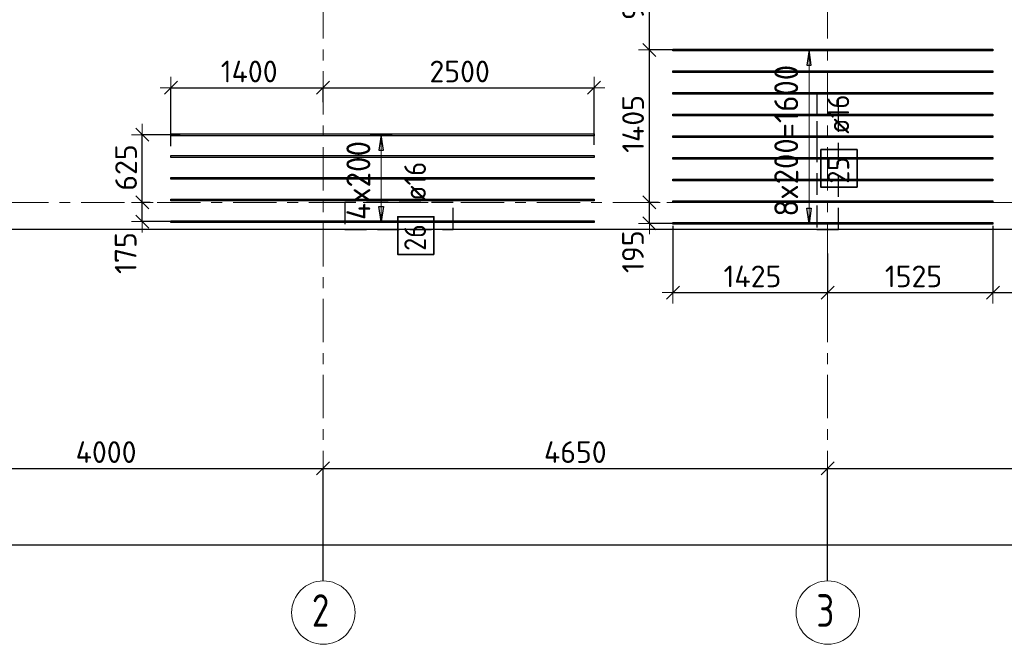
# Model space of a CAD drawing. Header units: metres. Extents: x -38 to 97, y -15 to 21.
# Tile 4 of 82: x 1.7 to 10.78, y -4.07 to 1.68. Entities that reach past the tile are written whole.
import ezdxf

# ---------------------------------------------------------------- set-up
doc = ezdxf.new("R2010")
doc.units = ezdxf.units.M
doc.header["$PDMODE"] = 65
for name, pattern in [('______11', [0.5, 0.4, -0.05, 0, -0.05]), ('______2', [0.27, 0.2, -0.07]), ('______5', [1.1, 0.8, -0.1, 0.1, -0.1])]:
    doc.linetypes.add(name, pattern=pattern)
for name, color, linetype, lineweight in [('XR$2$Осевая линия (1)', 7, '______5', 13), ('XR$2$Размерная линия (1)', 7, 'Continuous', 13), ('XR$3$Перекрытие (1)', 7, 'Continuous', 35), ('XR$3$Размерная линия (1)', 7, 'Continuous', 13)]:
    doc.layers.add(name, color=color, linetype=linetype, lineweight=lineweight)
doc.layers.add('XR$3$Арм.стержн.Доп. Арм верхн.зоны Х', color=7, linetype='Continuous', lineweight=35, true_color=0x8c8cff)
doc.layers.add('XR$5$Стена_ бетон несущ.', color=7, linetype='Continuous', lineweight=70, true_color=0xb4b496)
doc.styles.add('ISOCPEUR', font='txt')
doc.dimstyles.new('DIMSTYLE_3', dxfattribs={"dimtxt": 0.2, "dimasz": 0.2, "dimexe": 0, "dimexo": 0, "dimgap": 0.1, "dimtad": 2, "dimdec": 0, "dimlfac": 1000, "dimrnd": 5, "dimzin": 12, "dimdsep": 46, "dimtxsty": 'ISOCPEUR', "dimblk1": 'ALL_ML_STRICH', "dimblk2": 'ALL_ML_STRICH', "dimsah": 1, "dimcen": 0, "dimclrd": 7, "dimclre": 256, "dimclrt": 7, "dimadec": 0, "dimazin": 0, "dimtfac": 1, "dimtdec": 0, "dimtix": 1, "dimtmove": 2, "dimatfit": 3, "dimfxl": 0, "dimtzin": 0, "dimlwd": 0, "dimlwe": -3, "dimarcsym": 0})
doc.dimstyles.new('DIMSTYLE_6', dxfattribs={"dimtxt": 0.2, "dimasz": 0.2, "dimexe": 0, "dimexo": 0, "dimgap": 0.1, "dimtad": 2, "dimdec": 0, "dimlfac": 1000, "dimrnd": 5, "dimzin": 12, "dimdsep": 46, "dimtxsty": 'ISOCPEUR', "dimblk1": 'ALL_ML_STRICH', "dimblk2": 'ALL_ML_STRICH', "dimsah": 1, "dimcen": 0, "dimclrd": 7, "dimclre": 256, "dimclrt": 7, "dimadec": 0, "dimazin": 0, "dimtfac": 1, "dimtdec": 0, "dimtix": 1, "dimtmove": 2, "dimatfit": 3, "dimfxl": 0, "dimtvp": 1.2, "dimtzin": 0, "dimlwd": 0, "dimlwe": -3, "dimarcsym": 0})

# ---------------------------------------------------------------- blocks, each defined once
blk = doc.blocks.new('ALL_ML_STRICH')
at = {"color": 0, "linetype": 'ByBlock', "lineweight": -2}
for p, q in [((0, -0.5), (0, 0.5)), ((-1, 0), (0.5, 0)), ((-0.3, -0.3), (0.3, 0.3))]:
    blk.add_line(p, q, dxfattribs=at)
blk = doc.blocks.new('*D12')
at = {"layer": 'DEFPOINTS', "color": 7, "linetype": 'Continuous', "lineweight": 13, "transparency": 33554687}
for p in [(0.5, -3.1033), (0.5, -3.1563), (61.6, -3.1401)]:
    blk.add_point(p, dxfattribs=at)
at = {"layer": 'XR$2$Размерная линия (1)', "color": 9, "linetype": 'Continuous', "lineweight": -2, "true_color": 0xc7c7c7, "transparency": 33554687}
for p, q in [((0.5, -3.1233), (0.5, -3.1563)), ((61.6, -3.1563), (61.6, -3.1563))]:
    blk.add_line(p, q, dxfattribs=at)
at = {"layer": 'XR$2$Размерная линия (1)', "color": 7, "linetype": 'Continuous', "lineweight": -2, "transparency": 33554687}
blk.add_line((0.5, -3.1563), (61.6, -3.1563), dxfattribs=at)
at = {"layer": 'XR$2$Размерная линия (1)', "color": 7, "linetype": 'Continuous', "lineweight": 13, "transparency": 33554687, "xscale": 0.2, "yscale": 0.2, "zscale": 0.2, "rotation": 180}
blk.add_blockref('ALL_ML_STRICH', (0.5, -3.1563), dxfattribs=at)
at = {"layer": 'XR$2$Размерная линия (1)', "color": 7, "linetype": 'Continuous', "lineweight": 13, "transparency": 33554687, "xscale": 0.2, "yscale": 0.2, "zscale": 0.2}
blk.add_blockref('ALL_ML_STRICH', (61.6, -3.1563), dxfattribs=at)
at = {"layer": 'XR$2$Размерная линия (1)', "color": 7, "linetype": 'Continuous', "lineweight": 13, "transparency": 33554687, "insert": (31.1, -3.0063), "char_height": 0.2, "width": 1, "attachment_point": 5, "style": 'ISOCPEUR'}
blk.add_mtext('\\A1;{61100}', dxfattribs=at)
blk = doc.blocks.new('*D13')
at = {"layer": 'DEFPOINTS', "color": 7, "linetype": 'Continuous', "lineweight": 13, "transparency": 33554687}
for p in [(0.5, -2.452), (4.5, -3.5132), (0.5, -3.6215)]:
    blk.add_point(p, dxfattribs=at)
at = {"layer": 'XR$2$Размерная линия (1)', "color": 9, "linetype": 'Continuous', "lineweight": -2, "true_color": 0xc7c7c7, "transparency": 33554687}
for p, q in [((0.5, -3.6015), (0.5, -2.452)), ((4.5, -3.4932), (4.5, -2.452))]:
    blk.add_line(p, q, dxfattribs=at)
at = {"layer": 'XR$2$Размерная линия (1)', "color": 7, "linetype": 'Continuous', "lineweight": -2, "transparency": 33554687}
blk.add_line((0.5, -2.452), (4.5, -2.452), dxfattribs=at)
at = {"layer": 'XR$2$Размерная линия (1)', "color": 7, "linetype": 'Continuous', "lineweight": 13, "transparency": 33554687, "xscale": 0.2, "yscale": 0.2, "zscale": 0.2, "rotation": 180}
blk.add_blockref('ALL_ML_STRICH', (0.5, -2.452), dxfattribs=at)
at = {"layer": 'XR$2$Размерная линия (1)', "color": 7, "linetype": 'Continuous', "lineweight": 13, "transparency": 33554687, "xscale": 0.2, "yscale": 0.2, "zscale": 0.2}
blk.add_blockref('ALL_ML_STRICH', (4.5, -2.452), dxfattribs=at)
at = {"layer": 'XR$2$Размерная линия (1)', "color": 7, "linetype": 'Continuous', "lineweight": 13, "transparency": 33554687, "insert": (2.5, -2.302), "char_height": 0.2, "width": 0.8, "attachment_point": 5, "style": 'ISOCPEUR'}
blk.add_mtext('\\A1;{4000}', dxfattribs=at)
blk = doc.blocks.new('*D14')
at = {"layer": 'DEFPOINTS', "color": 7, "linetype": 'Continuous', "lineweight": 13, "transparency": 33554687}
for p in [(4.5, -2.452), (4.5, -3.5132), (9.15, -3.5132)]:
    blk.add_point(p, dxfattribs=at)
at = {"layer": 'XR$2$Размерная линия (1)', "color": 9, "linetype": 'Continuous', "lineweight": -2, "true_color": 0xc7c7c7, "transparency": 33554687}
for p, q in [((4.5, -3.4932), (4.5, -2.452)), ((9.15, -3.4932), (9.15, -2.452))]:
    blk.add_line(p, q, dxfattribs=at)
at = {"layer": 'XR$2$Размерная линия (1)', "color": 7, "linetype": 'Continuous', "lineweight": -2, "transparency": 33554687}
blk.add_line((4.5, -2.452), (9.15, -2.452), dxfattribs=at)
at = {"layer": 'XR$2$Размерная линия (1)', "color": 7, "linetype": 'Continuous', "lineweight": 13, "transparency": 33554687, "xscale": 0.2, "yscale": 0.2, "zscale": 0.2, "rotation": 180}
blk.add_blockref('ALL_ML_STRICH', (4.5, -2.452), dxfattribs=at)
at = {"layer": 'XR$2$Размерная линия (1)', "color": 7, "linetype": 'Continuous', "lineweight": 13, "transparency": 33554687, "xscale": 0.2, "yscale": 0.2, "zscale": 0.2}
blk.add_blockref('ALL_ML_STRICH', (9.15, -2.452), dxfattribs=at)
at = {"layer": 'XR$2$Размерная линия (1)', "color": 7, "linetype": 'Continuous', "lineweight": 13, "transparency": 33554687, "insert": (6.825, -2.302), "char_height": 0.2, "width": 0.8, "attachment_point": 5, "style": 'ISOCPEUR'}
blk.add_mtext('\\A1;{4650}', dxfattribs=at)
blk = doc.blocks.new('*D15')
at = {"layer": 'DEFPOINTS', "color": 7, "linetype": 'Continuous', "lineweight": 13, "transparency": 33554687}
for p in [(9.15, -2.452), (9.15, -3.5132), (13.75, -3.5132)]:
    blk.add_point(p, dxfattribs=at)
at = {"layer": 'XR$2$Размерная линия (1)', "color": 9, "linetype": 'Continuous', "lineweight": -2, "true_color": 0xc7c7c7, "transparency": 33554687}
for p, q in [((9.15, -3.4932), (9.15, -2.452)), ((13.75, -3.4932), (13.75, -2.452))]:
    blk.add_line(p, q, dxfattribs=at)
at = {"layer": 'XR$2$Размерная линия (1)', "color": 7, "linetype": 'Continuous', "lineweight": -2, "transparency": 33554687}
blk.add_line((9.15, -2.452), (13.75, -2.452), dxfattribs=at)
at = {"layer": 'XR$2$Размерная линия (1)', "color": 7, "linetype": 'Continuous', "lineweight": 13, "transparency": 33554687, "xscale": 0.2, "yscale": 0.2, "zscale": 0.2, "rotation": 180}
blk.add_blockref('ALL_ML_STRICH', (9.15, -2.452), dxfattribs=at)
at = {"layer": 'XR$2$Размерная линия (1)', "color": 7, "linetype": 'Continuous', "lineweight": 13, "transparency": 33554687, "xscale": 0.2, "yscale": 0.2, "zscale": 0.2}
blk.add_blockref('ALL_ML_STRICH', (13.75, -2.452), dxfattribs=at)
at = {"layer": 'XR$2$Размерная линия (1)', "color": 7, "linetype": 'Continuous', "lineweight": 13, "transparency": 33554687, "insert": (11.45, -2.302), "char_height": 0.2, "width": 0.8, "attachment_point": 5, "style": 'ISOCPEUR'}
blk.add_mtext('\\A1;{4600}', dxfattribs=at)
blk = doc.blocks.new('*D78')
at = {"layer": 'DEFPOINTS', "color": 7, "linetype": 'Continuous', "lineweight": 13, "transparency": 33554687}
for p in [(3.098, 1.0571), (4.5, 0.905), (3.098, 0.4995)]:
    blk.add_point(p, dxfattribs=at)
at = {"layer": 'XR$3$Размерная линия (1)', "color": 9, "linetype": 'Continuous', "lineweight": -2, "true_color": 0xc7c7c7, "transparency": 33554687}
for p, q in [((3.098, 0.5195), (3.098, 1.0571)), ((4.5, 0.925), (4.5, 1.0571))]:
    blk.add_line(p, q, dxfattribs=at)
at = {"layer": 'XR$3$Размерная линия (1)', "color": 7, "linetype": 'Continuous', "lineweight": -2, "transparency": 33554687}
blk.add_line((3.098, 1.0571), (4.5, 1.0571), dxfattribs=at)
at = {"layer": 'XR$3$Размерная линия (1)', "color": 7, "linetype": 'Continuous', "lineweight": 13, "transparency": 33554687, "xscale": 0.2, "yscale": 0.2, "zscale": 0.2, "rotation": 180}
blk.add_blockref('ALL_ML_STRICH', (3.098, 1.0571), dxfattribs=at)
at = {"layer": 'XR$3$Размерная линия (1)', "color": 7, "linetype": 'Continuous', "lineweight": 13, "transparency": 33554687, "xscale": 0.2, "yscale": 0.2, "zscale": 0.2}
blk.add_blockref('ALL_ML_STRICH', (4.5, 1.0571), dxfattribs=at)
at = {"layer": 'XR$3$Размерная линия (1)', "color": 7, "linetype": 'Continuous', "lineweight": 13, "transparency": 33554687, "insert": (3.819, 1.2071), "char_height": 0.2, "width": 0.8, "attachment_point": 5, "style": 'ISOCPEUR'}
blk.add_mtext('\\A1;{1400}', dxfattribs=at)
blk = doc.blocks.new('*D79')
at = {"layer": 'DEFPOINTS', "color": 7, "linetype": 'Continuous', "lineweight": 13, "transparency": 33554687}
for p in [(4.5, 1.0571), (4.5, 0.905), (6.998, 0.5097)]:
    blk.add_point(p, dxfattribs=at)
at = {"layer": 'XR$3$Размерная линия (1)', "color": 9, "linetype": 'Continuous', "lineweight": -2, "true_color": 0xc7c7c7, "transparency": 33554687}
for p, q in [((4.5, 0.925), (4.5, 1.0571)), ((6.998, 0.5297), (6.998, 1.0571))]:
    blk.add_line(p, q, dxfattribs=at)
at = {"layer": 'XR$3$Размерная линия (1)', "color": 7, "linetype": 'Continuous', "lineweight": -2, "transparency": 33554687}
blk.add_line((4.5, 1.0571), (6.998, 1.0571), dxfattribs=at)
at = {"layer": 'XR$3$Размерная линия (1)', "color": 7, "linetype": 'Continuous', "lineweight": 13, "transparency": 33554687, "xscale": 0.2, "yscale": 0.2, "zscale": 0.2, "rotation": 180}
blk.add_blockref('ALL_ML_STRICH', (4.5, 1.0571), dxfattribs=at)
at = {"layer": 'XR$3$Размерная линия (1)', "color": 7, "linetype": 'Continuous', "lineweight": 13, "transparency": 33554687, "xscale": 0.2, "yscale": 0.2, "zscale": 0.2}
blk.add_blockref('ALL_ML_STRICH', (6.998, 1.0571), dxfattribs=at)
at = {"layer": 'XR$3$Размерная линия (1)', "color": 7, "linetype": 'Continuous', "lineweight": 13, "transparency": 33554687, "insert": (5.759, 1.2071), "char_height": 0.2, "width": 0.8, "attachment_point": 5, "style": 'ISOCPEUR'}
blk.add_mtext('\\A1;{2500}', dxfattribs=at)
blk = doc.blocks.new('*D87')
at = {"layer": 'DEFPOINTS', "color": 7, "linetype": 'Continuous', "lineweight": 13, "transparency": 33554687}
for p in [(2.9275, 0), (2.8341, -0.1768), (3.1611, -0.1768)]:
    blk.add_point(p, dxfattribs=at)
at = {"layer": 'XR$3$Размерная линия (1)', "color": 9, "linetype": 'Continuous', "lineweight": -2, "true_color": 0xc7c7c7, "transparency": 33554687}
for p, q in [((2.9075, 0), (2.8341, 0)), ((3.1411, -0.1768), (2.8341, -0.1768))]:
    blk.add_line(p, q, dxfattribs=at)
at = {"layer": 'XR$3$Размерная линия (1)', "color": 7, "linetype": 'Continuous', "lineweight": -2, "transparency": 33554687}
blk.add_line((2.8341, -0.1768), (2.8341, 0), dxfattribs=at)
at = {"layer": 'XR$3$Размерная линия (1)', "color": 7, "linetype": 'Continuous', "lineweight": 13, "transparency": 33554687, "xscale": 0.2, "yscale": 0.2, "zscale": 0.2}
for p, rotation in [((2.8341, 0), 90), ((2.8341, -0.1768), 270)]:
    blk.add_blockref('ALL_ML_STRICH', p, dxfattribs=dict(at, rotation=rotation))
at = {"layer": 'XR$3$Размерная линия (1)', "color": 7, "linetype": 'Continuous', "lineweight": 13, "transparency": 33554687, "insert": (2.6805, -0.4671), "char_height": 0.2, "width": 0.6, "attachment_point": 5, "rotation": 90, "style": 'ISOCPEUR'}
blk.add_mtext('\\A1;{175}', dxfattribs=at)
blk = doc.blocks.new('*D88')
at = {"layer": 'DEFPOINTS', "color": 7, "linetype": 'Continuous', "lineweight": 13, "transparency": 33554687}
for p in [(3.2026, 0.6232), (2.8341, 0), (2.9275, 0)]:
    blk.add_point(p, dxfattribs=at)
at = {"layer": 'XR$3$Размерная линия (1)', "color": 9, "linetype": 'Continuous', "lineweight": -2, "true_color": 0xc7c7c7, "transparency": 33554687}
for p, q in [((3.1826, 0.6232), (2.8341, 0.6232)), ((2.9075, 0), (2.8341, 0))]:
    blk.add_line(p, q, dxfattribs=at)
at = {"layer": 'XR$3$Размерная линия (1)', "color": 7, "linetype": 'Continuous', "lineweight": -2, "transparency": 33554687}
blk.add_line((2.8341, 0), (2.8341, 0.6232), dxfattribs=at)
at = {"layer": 'XR$3$Размерная линия (1)', "color": 7, "linetype": 'Continuous', "lineweight": 13, "transparency": 33554687, "xscale": 0.2, "yscale": 0.2, "zscale": 0.2}
for p, rotation in [((2.8341, 0.6232), 90), ((2.8341, 0), 270)]:
    blk.add_blockref('ALL_ML_STRICH', p, dxfattribs=dict(at, rotation=rotation))
at = {"layer": 'XR$3$Размерная линия (1)', "color": 7, "linetype": 'Continuous', "lineweight": 13, "transparency": 33554687, "insert": (2.6841, 0.3216), "char_height": 0.2, "width": 0.6, "attachment_point": 5, "rotation": 90, "style": 'ISOCPEUR'}
blk.add_mtext('\\A1;{625}', dxfattribs=at)
blk = doc.blocks.new('*D89')
at = {"layer": 'DEFPOINTS', "color": 7, "linetype": 'Continuous', "lineweight": 13, "transparency": 33554687}
for p in [(7.6128, 0), (7.5076, -0.1936), (7.8432, -0.1936)]:
    blk.add_point(p, dxfattribs=at)
at = {"layer": 'XR$3$Размерная линия (1)', "color": 9, "linetype": 'Continuous', "lineweight": -2, "true_color": 0xc7c7c7, "transparency": 33554687}
for p, q in [((7.5928, 0), (7.5076, 0)), ((7.8232, -0.1936), (7.5076, -0.1936))]:
    blk.add_line(p, q, dxfattribs=at)
at = {"layer": 'XR$3$Размерная линия (1)', "color": 7, "linetype": 'Continuous', "lineweight": -2, "transparency": 33554687}
blk.add_line((7.5076, -0.1936), (7.5076, 0), dxfattribs=at)
at = {"layer": 'XR$3$Размерная линия (1)', "color": 7, "linetype": 'Continuous', "lineweight": 13, "transparency": 33554687, "xscale": 0.2, "yscale": 0.2, "zscale": 0.2}
for p, rotation in [((7.5076, 0), 90), ((7.5076, -0.1936), 270)]:
    blk.add_blockref('ALL_ML_STRICH', p, dxfattribs=dict(at, rotation=rotation))
at = {"layer": 'XR$3$Размерная линия (1)', "color": 7, "linetype": 'Continuous', "lineweight": 13, "transparency": 33554687, "insert": (7.3565, -0.4545), "char_height": 0.2, "width": 0.6, "attachment_point": 5, "rotation": 90, "style": 'ISOCPEUR'}
blk.add_mtext('\\A1;{195}', dxfattribs=at)
blk = doc.blocks.new('*D90')
at = {"layer": 'DEFPOINTS', "color": 7, "linetype": 'Continuous', "lineweight": 13, "transparency": 33554687}
for p in [(7.8804, 1.4064), (7.5076, 0), (7.6128, 0)]:
    blk.add_point(p, dxfattribs=at)
at = {"layer": 'XR$3$Размерная линия (1)', "color": 9, "linetype": 'Continuous', "lineweight": -2, "true_color": 0xc7c7c7, "transparency": 33554687}
for p, q in [((7.8604, 1.4064), (7.5076, 1.4064)), ((7.5928, 0), (7.5076, 0))]:
    blk.add_line(p, q, dxfattribs=at)
at = {"layer": 'XR$3$Размерная линия (1)', "color": 7, "linetype": 'Continuous', "lineweight": -2, "transparency": 33554687}
blk.add_line((7.5076, 0), (7.5076, 1.4064), dxfattribs=at)
at = {"layer": 'XR$3$Размерная линия (1)', "color": 7, "linetype": 'Continuous', "lineweight": 13, "transparency": 33554687, "xscale": 0.2, "yscale": 0.2, "zscale": 0.2}
for p, rotation in [((7.5076, 1.4064), 90), ((7.5076, 0), 270)]:
    blk.add_blockref('ALL_ML_STRICH', p, dxfattribs=dict(at, rotation=rotation))
at = {"layer": 'XR$3$Размерная линия (1)', "color": 7, "linetype": 'Continuous', "lineweight": 13, "transparency": 33554687, "insert": (7.3576, 0.7232), "char_height": 0.2, "width": 0.8, "attachment_point": 5, "rotation": 90, "style": 'ISOCPEUR'}
blk.add_mtext('\\A1;{1405}', dxfattribs=at)
blk = doc.blocks.new('*D91')
at = {"layer": 'DEFPOINTS', "color": 7, "linetype": 'Continuous', "lineweight": 13, "transparency": 33554687}
for p in [(8.1561, 2.3663), (7.5076, 1.4064), (7.8804, 1.4064)]:
    blk.add_point(p, dxfattribs=at)
at = {"layer": 'XR$3$Размерная линия (1)', "color": 9, "linetype": 'Continuous', "lineweight": -2, "true_color": 0xc7c7c7, "transparency": 33554687}
for p, q in [((8.1361, 2.3663), (7.5076, 2.3663)), ((7.8604, 1.4064), (7.5076, 1.4064))]:
    blk.add_line(p, q, dxfattribs=at)
at = {"layer": 'XR$3$Размерная линия (1)', "color": 7, "linetype": 'Continuous', "lineweight": -2, "transparency": 33554687}
blk.add_line((7.5076, 1.4064), (7.5076, 2.3663), dxfattribs=at)
at = {"layer": 'XR$3$Размерная линия (1)', "color": 7, "linetype": 'Continuous', "lineweight": 13, "transparency": 33554687, "xscale": 0.2, "yscale": 0.2, "zscale": 0.2}
for p, rotation in [((7.5076, 2.3663), 90), ((7.5076, 1.4064), 270)]:
    blk.add_blockref('ALL_ML_STRICH', p, dxfattribs=dict(at, rotation=rotation))
at = {"layer": 'XR$3$Размерная линия (1)', "color": 7, "linetype": 'Continuous', "lineweight": 13, "transparency": 33554687, "insert": (7.3576, 1.8963), "char_height": 0.2, "width": 0.6, "attachment_point": 5, "rotation": 90, "style": 'ISOCPEUR'}
blk.add_mtext('\\A1;{960}', dxfattribs=at)
blk = doc.blocks.new('*D100')
at = {"layer": 'DEFPOINTS', "color": 7, "linetype": 'Continuous', "lineweight": 13, "transparency": 33554687}
for p in [(7.7247, -0.1974), (9.15, -0.4509), (7.7247, -0.8318)]:
    blk.add_point(p, dxfattribs=at)
at = {"layer": 'XR$3$Размерная линия (1)', "color": 9, "linetype": 'Continuous', "lineweight": -2, "true_color": 0xc7c7c7, "transparency": 33554687}
for p, q in [((7.7247, -0.2174), (7.7247, -0.8318)), ((9.15, -0.4709), (9.15, -0.8318))]:
    blk.add_line(p, q, dxfattribs=at)
at = {"layer": 'XR$3$Размерная линия (1)', "color": 7, "linetype": 'Continuous', "lineweight": -2, "transparency": 33554687}
blk.add_line((7.7247, -0.8318), (9.15, -0.8318), dxfattribs=at)
at = {"layer": 'XR$3$Размерная линия (1)', "color": 7, "linetype": 'Continuous', "lineweight": 13, "transparency": 33554687, "xscale": 0.2, "yscale": 0.2, "zscale": 0.2, "rotation": 180}
blk.add_blockref('ALL_ML_STRICH', (7.7247, -0.8318), dxfattribs=at)
at = {"layer": 'XR$3$Размерная линия (1)', "color": 7, "linetype": 'Continuous', "lineweight": 13, "transparency": 33554687, "xscale": 0.2, "yscale": 0.2, "zscale": 0.2}
blk.add_blockref('ALL_ML_STRICH', (9.15, -0.8318), dxfattribs=at)
at = {"layer": 'XR$3$Размерная линия (1)', "color": 7, "linetype": 'Continuous', "lineweight": 13, "transparency": 33554687, "insert": (8.4574, -0.6818), "char_height": 0.2, "width": 0.8, "attachment_point": 5, "style": 'ISOCPEUR'}
blk.add_mtext('\\A1;{1425}', dxfattribs=at)
blk = doc.blocks.new('*D101')
at = {"layer": 'DEFPOINTS', "color": 7, "linetype": 'Continuous', "lineweight": 13, "transparency": 33554687}
for p in [(10.6747, -0.1974), (9.15, -0.4509), (9.15, -0.8318)]:
    blk.add_point(p, dxfattribs=at)
at = {"layer": 'XR$3$Размерная линия (1)', "color": 9, "linetype": 'Continuous', "lineweight": -2, "true_color": 0xc7c7c7, "transparency": 33554687}
for p, q in [((10.6747, -0.2174), (10.6747, -0.8318)), ((9.15, -0.4709), (9.15, -0.8318))]:
    blk.add_line(p, q, dxfattribs=at)
at = {"layer": 'XR$3$Размерная линия (1)', "color": 7, "linetype": 'Continuous', "lineweight": -2, "transparency": 33554687}
blk.add_line((9.15, -0.8318), (10.6747, -0.8318), dxfattribs=at)
at = {"layer": 'XR$3$Размерная линия (1)', "color": 7, "linetype": 'Continuous', "lineweight": 13, "transparency": 33554687, "xscale": 0.2, "yscale": 0.2, "zscale": 0.2, "rotation": 180}
blk.add_blockref('ALL_ML_STRICH', (9.15, -0.8318), dxfattribs=at)
at = {"layer": 'XR$3$Размерная линия (1)', "color": 7, "linetype": 'Continuous', "lineweight": 13, "transparency": 33554687, "xscale": 0.2, "yscale": 0.2, "zscale": 0.2}
blk.add_blockref('ALL_ML_STRICH', (10.6747, -0.8318), dxfattribs=at)
at = {"layer": 'XR$3$Размерная линия (1)', "color": 7, "linetype": 'Continuous', "lineweight": 13, "transparency": 33554687, "insert": (9.9424, -0.6818), "char_height": 0.2, "width": 0.8, "attachment_point": 5, "style": 'ISOCPEUR'}
blk.add_mtext('\\A1;{1525}', dxfattribs=at)
blk = doc.blocks.new('*D102')
at = {"layer": 'DEFPOINTS', "color": 7, "linetype": 'Continuous', "lineweight": 13, "transparency": 33554687}
for p in [(11.7623, -0.126), (10.6747, -0.1974), (10.6747, -0.8318)]:
    blk.add_point(p, dxfattribs=at)
at = {"layer": 'XR$3$Размерная линия (1)', "color": 9, "linetype": 'Continuous', "lineweight": -2, "true_color": 0xc7c7c7, "transparency": 33554687}
for p, q in [((11.7623, -0.146), (11.7623, -0.8318)), ((10.6747, -0.2174), (10.6747, -0.8318))]:
    blk.add_line(p, q, dxfattribs=at)
at = {"layer": 'XR$3$Размерная линия (1)', "color": 7, "linetype": 'Continuous', "lineweight": -2, "transparency": 33554687}
blk.add_line((10.6747, -0.8318), (11.7623, -0.8318), dxfattribs=at)
at = {"layer": 'XR$3$Размерная линия (1)', "color": 7, "linetype": 'Continuous', "lineweight": 13, "transparency": 33554687, "xscale": 0.2, "yscale": 0.2, "zscale": 0.2, "rotation": 180}
blk.add_blockref('ALL_ML_STRICH', (10.6747, -0.8318), dxfattribs=at)
at = {"layer": 'XR$3$Размерная линия (1)', "color": 7, "linetype": 'Continuous', "lineweight": 13, "transparency": 33554687, "xscale": 0.2, "yscale": 0.2, "zscale": 0.2}
blk.add_blockref('ALL_ML_STRICH', (11.7623, -0.8318), dxfattribs=at)
at = {"layer": 'XR$3$Размерная линия (1)', "color": 7, "linetype": 'Continuous', "lineweight": 13, "transparency": 33554687, "insert": (11.2485, -0.6818), "char_height": 0.2, "width": 0.8, "attachment_point": 5, "style": 'ISOCPEUR'}
blk.add_mtext('\\A1;{1090}', dxfattribs=at)

msp = doc.modelspace()

# ---------------------------------------------------------------- linework, layer by layer
at = {"layer": 'XR$2$Осевая линия (1)', "color": 253, "linetype": '______11', "lineweight": 13, "true_color": 0xa0a0a0, "transparency": 33554687}
for p, q in [((4.5, -3.39), (4.5, 19.78)), ((9.15, -3.39), (9.15, 19.78)), ((-2.63, 0), (62.6, 0))]:
    msp.add_line(p, q, dxfattribs=at)
at = {"layer": 'XR$2$Осевая линия (1)', "color": 7, "linetype": 'Continuous', "lineweight": 13, "transparency": 33554687}
for centre in [(4.5024, -3.7819), (9.1524, -3.7819)]:
    msp.add_circle(centre, 0.2924, dxfattribs=at)
at = {"layer": 'XR$3$Арм.стержн.Доп. Арм верхн.зоны Х', "color": 253, "linetype": 'Continuous', "lineweight": -3, "true_color": 0xa0a0a0, "transparency": 33554687}
for p, q in [((8.9793, 1.4064), (8.8793, 1.4064)), ((8.9793, 1.4064), (9.0793, 1.4064)), ((5.0356, 0.6232), (4.9356, 0.6232)), ((5.0356, 0.6232), (5.1356, 0.6232)), ((5.0356, -0.1768), (4.9356, -0.1768)), ((5.0356, -0.1768), (5.1356, -0.1768)), ((8.9793, -0.1936), (8.8793, -0.1936)), ((8.9793, -0.1936), (9.0793, -0.1936))]:
    msp.add_line(p, q, dxfattribs=at)
at = {"layer": 'XR$3$Арм.стержн.Доп. Арм верхн.зоны Х', "color": 7, "linetype": 'Continuous', "lineweight": 25, "transparency": 33554687}
for p, q in [((8.9793, 1.4064), (8.9593, 1.2664)), ((8.9993, 1.2664), (8.9793, 1.4064)), ((8.9593, 1.2664), (8.9993, 1.2664)), ((5.0356, 0.6232), (5.0156, 0.4832)), ((5.0556, 0.4832), (5.0356, 0.6232)), ((5.0156, 0.4832), (5.0556, 0.4832)), ((5.0356, -0.1768), (5.0156, -0.0368)), ((5.0156, -0.0368), (5.0556, -0.0368)), ((5.0556, -0.0368), (5.0356, -0.1768)), ((8.9793, -0.1936), (8.9593, -0.0536)), ((8.9593, -0.0536), (8.9993, -0.0536)), ((8.9993, -0.0536), (8.9793, -0.1936))]:
    msp.add_line(p, q, dxfattribs=at)
at = {"layer": 'XR$3$Арм.стержн.Доп. Арм верхн.зоны Х', "color": 7, "linetype": 'Continuous', "lineweight": 13, "transparency": 33554687}
for p, q in [((8.9793, 1.4064), (8.9793, 1.4064)), ((8.9793, -0.1936), (8.9793, 1.4064)), ((5.0356, 0.6232), (5.0356, 0.6232)), ((5.0356, -0.1768), (5.0356, 0.6232)), ((5.0356, -0.1768), (5.0356, -0.1768)), ((8.9793, -0.1936), (8.9793, -0.1936))]:
    msp.add_line(p, q, dxfattribs=at)
at = {"layer": 'XR$3$Арм.стержн.Доп. Арм верхн.зоны Х', "color": 7, "linetype": 'Continuous', "lineweight": 25, "transparency": 33554687}
for points in [[(10.6747, 1.3984), (7.7247, 1.3984), (7.7247, 1.4144), (10.6747, 1.4144), (10.6747, 1.3984)], [(10.6747, 1.1984), (7.7247, 1.1984), (7.7247, 1.2144), (10.6747, 1.2144), (10.6747, 1.1984)], [(10.6747, 0.9984), (7.7247, 0.9984), (7.7247, 1.0144), (10.6747, 1.0144), (10.6747, 0.9984)], [(10.6747, 0.7984), (7.7247, 0.7984), (7.7247, 0.8144), (10.6747, 0.8144), (10.6747, 0.7984)], [(6.998, 0.6152), (3.098, 0.6152), (3.098, 0.6312), (6.998, 0.6312), (6.998, 0.6152)], [(10.6747, 0.5984), (7.7247, 0.5984), (7.7247, 0.6144), (10.6747, 0.6144), (10.6747, 0.5984)], [(6.998, 0.4152), (3.098, 0.4152), (3.098, 0.4312), (6.998, 0.4312), (6.998, 0.4152)], [(10.6747, 0.3984), (7.7247, 0.3984), (7.7247, 0.4144), (10.6747, 0.4144), (10.6747, 0.3984)], [(6.998, 0.2152), (3.098, 0.2152), (3.098, 0.2312), (6.998, 0.2312), (6.998, 0.2152)], [(10.6747, 0.1984), (7.7247, 0.1984), (7.7247, 0.2144), (10.6747, 0.2144), (10.6747, 0.1984)], [(6.998, 0.0152), (3.098, 0.0152), (3.098, 0.0312), (6.998, 0.0312), (6.998, 0.0152)], [(10.6747, -0.0016), (7.7247, -0.0016), (7.7247, 0.0144), (10.6747, 0.0144), (10.6747, -0.0016)], [(6.998, -0.1848), (3.098, -0.1848), (3.098, -0.1688), (6.998, -0.1688), (6.998, -0.1848)], [(10.6747, -0.2016), (7.7247, -0.2016), (7.7247, -0.1856), (10.6747, -0.1856), (10.6747, -0.2016)]]:
    msp.add_lwpolyline(points, dxfattribs=at)
at = {"layer": 'XR$3$Арм.стержн.Доп. Арм верхн.зоны Х', "color": 7, "linetype": 'Continuous', "lineweight": 35, "transparency": 33554687}
for points in [[(9.4227, 0.14), (9.4227, 0.4867), (9.0894, 0.4867), (9.0894, 0.14), (9.4227, 0.14)], [(5.5218, -0.4793), (5.5218, -0.1327), (5.1885, -0.1327), (5.1885, -0.4793), (5.5218, -0.4793)]]:
    msp.add_lwpolyline(points, dxfattribs=at)
at = {"layer": 'XR$3$Перекрытие (1)', "color": 7, "linetype": 'Continuous', "lineweight": 25, "transparency": 33554687}
msp.add_line((13.6501, -0.2498), (0.25, -0.2498), dxfattribs=at)
at = {"layer": 'XR$5$Стена_ бетон несущ.', "color": 253, "linetype": '______2', "lineweight": -3, "true_color": 0xa0a0a0, "transparency": 33554687}
for p, q in [((9.25, 1), (9.05, 1)), ((9.05, 1), (9.05, 0.75)), ((9.25, 0.75), (9.25, 1)), ((9.05, 0.75), (9.05, 0.5702)), ((9.25, -0.25), (9.25, 0.75)), ((9.05, 0.5702), (9.05, -0.25)), ((5.7006, 0), (4.7006, 0)), ((4.7006, 0), (4.7006, -0.25)), ((5.7006, -0.25), (5.7006, 0)), ((4.7006, -0.25), (5.7006, -0.25)), ((9.05, -0.25), (9.25, -0.25))]:
    msp.add_line(p, q, dxfattribs=at)

# ---------------------------------------------------------------- texts
at = {"layer": 'XR$2$Осевая линия (1)', "color": 7, "linetype": 'Continuous', "lineweight": 13, "transparency": 33554687, "char_height": 0.3, "width": 0.326407, "attachment_point": 7, "style": 'ISOCPEUR'}
for s, insert in [('\\W0.78;2', (4.3974, -3.9124)), ('\\W0.78;3', (9.0474, -3.9124))]:
    msp.add_mtext(s, dxfattribs=dict(at, insert=insert))
at = {"layer": 'XR$3$Арм.стержн.Доп. Арм верхн.зоны Х', "color": 7, "linetype": 'Continuous', "lineweight": 13, "transparency": 33554687, "char_height": 0.22, "attachment_point": 7, "rotation": 90, "style": 'ISOCPEUR'}
for s, insert, width in [('\\W0.94;8x200=1600', (8.8793, -0.1306), 1.59871), ('\\W0.95;4x200', (4.9356, -0.1618), 0.895564)]:
    msp.add_mtext(s, dxfattribs=dict(at, insert=insert, width=width))
at = {"layer": 'XR$3$Арм.стержн.Доп. Арм верхн.зоны Х', "color": 7, "linetype": 'Continuous', "lineweight": 25, "transparency": 33554687, "char_height": 0.2, "attachment_point": 7, "rotation": 90, "style": 'ISOCPEUR'}
for s, insert, width in [('\\W0.89; ø16 ', (9.3494, 0.52), 0.749105), ('\\W0.87;25', (9.3494, 0.1733), 0.367208), ('\\W0.89; ø16 ', (5.4485, -0.0993), 0.749105), ('\\W0.87;26', (5.4485, -0.446), 0.367208)]:
    msp.add_mtext(s, dxfattribs=dict(at, insert=insert, width=width))

# ---------------------------------------------------------------- dimensions: what is measured, and where the dimension line sits
at = {"layer": 'XR$2$Размерная линия (1)', "color": 7, "linetype": 'Continuous', "lineweight": 13, "transparency": 33554687}
for base, p1, p2, picture, middle in [((4.5, -2.452), (0.5, -3.6015), (4.5, -3.4932), '*D13', (2.5, -2.302)), ((9.15, -2.452), (4.5, -3.4932), (9.15, -3.4932), '*D14', (6.825, -2.302)), ((13.75, -2.452), (9.15, -3.4932), (13.75, -3.4932), '*D15', (11.45, -2.302)), ((61.6, -3.1563), (0.5, -3.1233), (61.6, -3.1563), '*D12', (31.1, -3.0063))]:
    dim = msp.add_linear_dim(base=base, p1=p1, p2=p2, dimstyle='DIMSTYLE_3', override={"dimpost": '<>', "dimclrd": 7, "dimclre": 9, "dimclrt": 7, "dimlwd": 0, "dimlwe": 65533}, dxfattribs=at)
    dim.commit()
    dim.dimension.update_dxf_attribs({"geometry": picture, "text_midpoint": middle, "dimtype": 160})
at = {"layer": 'XR$3$Размерная линия (1)', "color": 7, "linetype": 'Continuous', "lineweight": 13, "transparency": 33554687}
for base, p1, p2, dimstyle, picture, middle in [((7.5076, 2.3663), (7.8604, 1.4064), (8.1361, 2.3663), 'DIMSTYLE_3', '*D91', (7.3576, 1.8963)), ((7.5076, 1.4064), (7.5928, 0), (7.8604, 1.4064), 'DIMSTYLE_3', '*D90', (7.3576, 0.7232)), ((2.8341, 0.6232), (2.9075, 0), (3.1826, 0.6232), 'DIMSTYLE_3', '*D88', (2.6841, 0.3216)), ((2.8341, 0), (3.1411, -0.1768), (2.9075, 0), 'DIMSTYLE_6', '*D87', (2.6805, -0.4671)), ((7.5076, 0), (7.8232, -0.1936), (7.5928, 0), 'DIMSTYLE_6', '*D89', (7.3565, -0.4545))]:
    dim = msp.add_linear_dim(base=base, p1=p1, p2=p2, angle=90, dimstyle=dimstyle, override={"dimpost": '<>', "dimclrd": 7, "dimclre": 9, "dimclrt": 7, "dimlwd": 0, "dimlwe": 65533}, dxfattribs=at)
    dim.commit()
    dim.dimension.update_dxf_attribs({"geometry": picture, "text_midpoint": middle, "dimtype": 160})
for base, p1, p2, picture, middle in [((4.5, 1.0571), (3.098, 0.5195), (4.5, 0.925), '*D78', (3.819, 1.2071)), ((6.998, 1.0571), (4.5, 0.925), (6.998, 0.5297), '*D79', (5.759, 1.2071)), ((11.7623, -0.8318), (10.6747, -0.2174), (11.7623, -0.146), '*D102', (11.2485, -0.6818)), ((9.15, -0.8318), (7.7247, -0.2174), (9.15, -0.4709), '*D100', (8.4574, -0.6818)), ((10.6747, -0.8318), (9.15, -0.4709), (10.6747, -0.2174), '*D101', (9.9424, -0.6818))]:
    dim = msp.add_linear_dim(base=base, p1=p1, p2=p2, dimstyle='DIMSTYLE_3', override={"dimpost": '<>', "dimclrd": 7, "dimclre": 9, "dimclrt": 7, "dimlwd": 0, "dimlwe": 65533}, dxfattribs=at)
    dim.commit()
    dim.dimension.update_dxf_attribs({"geometry": picture, "text_midpoint": middle, "dimtype": 160})

doc.saveas('drawing.dxf')
